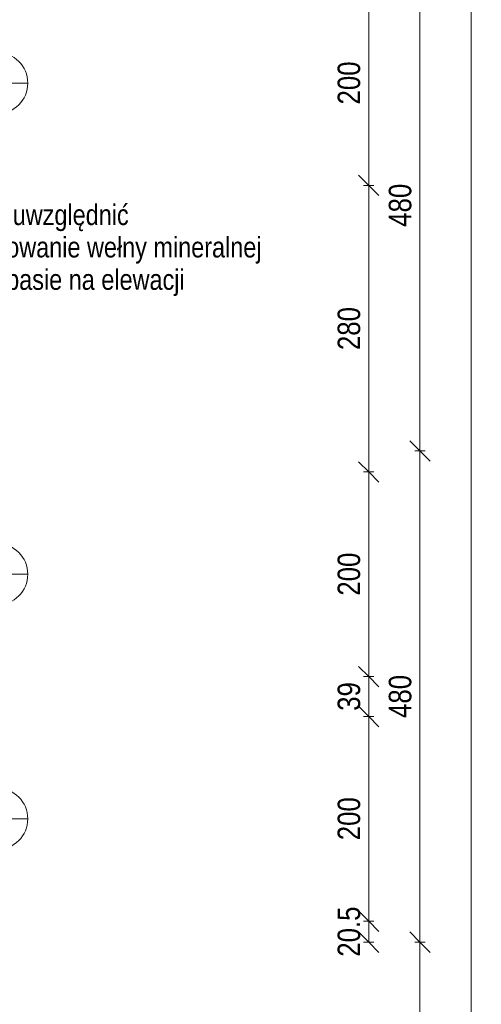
# Model space of a CAD drawing. Header units: centimetres. Extents: x -1631 to 1829, y -257 to 3158.
# Tile 81 of 129: x 1378 to 1829, y 348 to 1310. Entities that reach past the tile are written whole.
import ezdxf

# ---------------------------------------------------------------- set-up
doc = ezdxf.new("R2010")
doc.units = ezdxf.units.CM
for name, color, linetype, lineweight in [('A-ANNO-DIMS', 211, 'Continuous', 13), ('A-ANNO-DIMS-100', 211, 'Continuous', 13), ('A-GLAZ-IDEN', 152, 'Continuous', 13), ('G-ANNO-TEXT', 231, 'Continuous', 13)]:
    doc.layers.add(name, color=color, linetype=linetype, lineweight=lineweight)
doc.styles.add('Arial Narrow_1', font='ARIALN.TTF', dxfattribs={"height": 22})
doc.styles.add('Arial Narrow_3', font='ARIALN.TTF', dxfattribs={"height": 20})
doc.styles.add('Arial_13', font='arial.ttf', dxfattribs={"height": 0.2})
doc.dimstyles.new('Diagonal_1_100__0_1_', dxfattribs={"dimscale": 30.48, "dimtxt": 22.515481, "dimasz": 0.656168, "dimexe": 0.164042, "dimexo": 0.0625, "dimgap": 0.065617, "dimtad": 1, "dimdec": 1, "dimrnd": 0.1, "dimdsep": 46, "dimtxsty": 'Arial Narrow_1', "dimblk1": 'OBLIQUE', "dimblk2": 'OBLIQUE', "dimsah": 1, "dimcen": 0.09, "dimazin": 0, "dimtfac": 1, "dimtdec": 4, "dimtix": 1, "dimtmove": 0, "dimatfit": 3, "dimfxl": 0.164042, "dimfxlon": 1, "dimtvp": 1, "dimtolj": 1, "dimtzin": 0, "dimarcsym": 2})

# ---------------------------------------------------------------- blocks, each defined once
blk = doc.blocks.new('DIMBLOCK9-6_piętro IV __13_80 m_ - stan projektowany')
at = {"layer": 'A-ANNO-DIMS-100', "transparency": 16777216}
for p, q in [((1818.99, 2848.33), (1808.99, 2858.33)), ((1813.99, 2848.33), (1823.99, 2848.33)), ((1818.99, 2848.33), (1813.99, 2848.33)), ((1818.99, 108.33), (1818.99, 2848.33)), ((1818.99, 2848.33), (1828.99, 2838.33)), ((1818.99, 108.33), (1808.99, 118.33)), ((1813.99, 108.33), (1823.99, 108.33)), ((1818.99, 108.33), (1813.99, 108.33)), ((1818.99, 108.33), (1828.99, 98.33))]:
    blk.add_line(p, q, dxfattribs=at)
at = {"layer": 'A-ANNO-DIMS-100', "color": 0, "transparency": 16777216, "insert": (1788.56, 1450.45), "char_height": 22, "width": 66.9031, "attachment_point": 1, "rotation": 90, "line_spacing_factor": 0.974696, "style": 'Arial Narrow_1'}
blk.add_mtext('2740', dxfattribs=at)
blk = doc.blocks.new('_Oblique')
at = {"color": 0, "linetype": 'ByBlock', "lineweight": -2}
blk.add_line((-0.5, -0.5), (0.5, 0.5), dxfattribs=at)
blk = doc.blocks.new('DIMBLOCK17-6_piętro IV __13_80 m_ - stan projektowany')
at = {"layer": 'A-ANNO-DIMS-100', "transparency": 16777216}
for p, q in [((1768.99, 408.33), (1758.99, 418.33)), ((1763.99, 408.33), (1773.99, 408.33)), ((1768.99, 408.33), (1763.99, 408.33)), ((1768.99, 108.33), (1768.99, 408.33)), ((1768.99, 408.33), (1778.99, 398.33)), ((1768.99, 108.33), (1758.99, 118.33)), ((1763.99, 108.33), (1773.99, 108.33)), ((1768.99, 108.33), (1763.99, 108.33)), ((1768.99, 108.33), (1778.99, 98.33))]:
    blk.add_line(p, q, dxfattribs=at)
at = {"layer": 'A-ANNO-DIMS-100', "color": 0, "transparency": 16777216, "insert": (1738.56, 237.42), "char_height": 22, "width": 50.1774, "attachment_point": 1, "rotation": 90, "line_spacing_factor": 0.974696, "style": 'Arial Narrow_1'}
blk.add_mtext('300', dxfattribs=at)
blk = doc.blocks.new('DIMBLOCK18-6_piętro IV __13_80 m_ - stan projektowany')
at = {"layer": 'A-ANNO-DIMS-100', "transparency": 16777216}
for p, q in [((1768.99, 888.33), (1758.99, 898.33)), ((1763.99, 888.33), (1773.99, 888.33)), ((1768.99, 888.33), (1763.99, 888.33)), ((1768.99, 408.33), (1768.99, 888.33)), ((1768.99, 888.33), (1778.99, 878.33)), ((1768.99, 408.33), (1758.99, 418.33)), ((1763.99, 408.33), (1773.99, 408.33)), ((1768.99, 408.33), (1763.99, 408.33)), ((1768.99, 408.33), (1778.99, 398.33))]:
    blk.add_line(p, q, dxfattribs=at)
at = {"layer": 'A-ANNO-DIMS-100', "color": 0, "transparency": 16777216, "insert": (1738.56, 627.42), "char_height": 22, "width": 50.1774, "attachment_point": 1, "rotation": 90, "line_spacing_factor": 0.974696, "style": 'Arial Narrow_1'}
blk.add_mtext('480', dxfattribs=at)
blk = doc.blocks.new('DIMBLOCK19-6_piętro IV __13_80 m_ - stan projektowany')
at = {"layer": 'A-ANNO-DIMS-100', "transparency": 16777216}
for p, q in [((1768.99, 1368.33), (1758.99, 1378.33)), ((1763.99, 1368.33), (1773.99, 1368.33)), ((1768.99, 1368.33), (1763.99, 1368.33)), ((1768.99, 888.33), (1768.99, 1368.33)), ((1768.99, 1368.33), (1778.99, 1358.33)), ((1768.99, 888.33), (1758.99, 898.33)), ((1763.99, 888.33), (1773.99, 888.33)), ((1768.99, 888.33), (1763.99, 888.33)), ((1768.99, 888.33), (1778.99, 878.33))]:
    blk.add_line(p, q, dxfattribs=at)
at = {"layer": 'A-ANNO-DIMS-100', "color": 0, "transparency": 16777216, "insert": (1738.56, 1107.42), "char_height": 22, "width": 50.1774, "attachment_point": 1, "rotation": 90, "line_spacing_factor": 0.974696, "style": 'Arial Narrow_1'}
blk.add_mtext('480', dxfattribs=at)
blk = doc.blocks.new('DIMBLOCK210-6_piętro IV __13_80 m_ - stan projektowany')
at = {"layer": 'A-ANNO-DIMS-100', "transparency": 16777216}
for p, q in [((1718.99, 428.83), (1708.99, 438.83)), ((1713.99, 428.83), (1723.99, 428.83)), ((1718.99, 428.83), (1713.99, 428.83)), ((1718.99, 408.33), (1718.99, 428.83)), ((1718.99, 428.83), (1728.99, 418.83)), ((1718.99, 408.33), (1708.99, 418.33)), ((1713.99, 408.33), (1723.99, 408.33)), ((1718.99, 408.33), (1713.99, 408.33)), ((1718.99, 408.33), (1728.99, 398.33))]:
    blk.add_line(p, q, dxfattribs=at)
at = {"layer": 'A-ANNO-DIMS-100', "color": 0, "transparency": 16777216, "insert": (1688.56, 394.09), "char_height": 22, "width": 58.7547, "attachment_point": 1, "rotation": 90, "line_spacing_factor": 0.974696, "style": 'Arial Narrow_1'}
blk.add_mtext('20.5', dxfattribs=at)
blk = doc.blocks.new('DIMBLOCK211-6_piętro IV __13_80 m_ - stan projektowany')
at = {"layer": 'A-ANNO-DIMS-100', "transparency": 16777216}
for p, q in [((1718.99, 628.83), (1708.99, 638.83)), ((1713.99, 628.83), (1723.99, 628.83)), ((1718.99, 628.83), (1713.99, 628.83)), ((1718.99, 428.83), (1718.99, 628.83)), ((1718.99, 628.83), (1728.99, 618.83)), ((1718.99, 428.83), (1708.99, 438.83)), ((1713.99, 428.83), (1723.99, 428.83)), ((1718.99, 428.83), (1713.99, 428.83)), ((1718.99, 428.83), (1728.99, 418.83))]:
    blk.add_line(p, q, dxfattribs=at)
at = {"layer": 'A-ANNO-DIMS-100', "color": 0, "transparency": 16777216, "insert": (1688.56, 507.92), "char_height": 22, "width": 50.1774, "attachment_point": 1, "rotation": 90, "line_spacing_factor": 0.974696, "style": 'Arial Narrow_1'}
blk.add_mtext('200', dxfattribs=at)
blk = doc.blocks.new('DIMBLOCK212-6_piętro IV __13_80 m_ - stan projektowany')
at = {"layer": 'A-ANNO-DIMS-100', "transparency": 16777216}
for p, q in [((1718.99, 667.83), (1708.99, 677.83)), ((1713.99, 667.83), (1723.99, 667.83)), ((1718.99, 667.83), (1713.99, 667.83)), ((1718.99, 628.83), (1718.99, 667.83)), ((1718.99, 667.83), (1728.99, 657.83)), ((1718.99, 628.83), (1708.99, 638.83)), ((1713.99, 628.83), (1723.99, 628.83)), ((1718.99, 628.83), (1713.99, 628.83)), ((1718.99, 628.83), (1728.99, 618.83))]:
    blk.add_line(p, q, dxfattribs=at)
at = {"layer": 'A-ANNO-DIMS-100', "color": 0, "transparency": 16777216, "insert": (1688.56, 634.39), "char_height": 22, "width": 33.4516, "attachment_point": 1, "rotation": 90, "line_spacing_factor": 0.974696, "style": 'Arial Narrow_1'}
blk.add_mtext('39', dxfattribs=at)
blk = doc.blocks.new('DIMBLOCK213-6_piętro IV __13_80 m_ - stan projektowany')
at = {"layer": 'A-ANNO-DIMS-100', "transparency": 16777216}
for p, q in [((1718.99, 867.83), (1708.99, 877.83)), ((1713.99, 867.83), (1723.99, 867.83)), ((1718.99, 867.83), (1713.99, 867.83)), ((1718.99, 667.83), (1718.99, 867.83)), ((1718.99, 867.83), (1728.99, 857.83)), ((1718.99, 667.83), (1708.99, 677.83)), ((1713.99, 667.83), (1723.99, 667.83)), ((1718.99, 667.83), (1713.99, 667.83)), ((1718.99, 667.83), (1728.99, 657.83))]:
    blk.add_line(p, q, dxfattribs=at)
at = {"layer": 'A-ANNO-DIMS-100', "color": 0, "transparency": 16777216, "insert": (1688.56, 746.92), "char_height": 22, "width": 50.1774, "attachment_point": 1, "rotation": 90, "line_spacing_factor": 0.974696, "style": 'Arial Narrow_1'}
blk.add_mtext('200', dxfattribs=at)
blk = doc.blocks.new('DIMBLOCK214-6_piętro IV __13_80 m_ - stan projektowany')
at = {"layer": 'A-ANNO-DIMS-100', "transparency": 16777216}
for p, q in [((1718.99, 1147.83), (1708.99, 1157.83)), ((1713.99, 1147.83), (1723.99, 1147.83)), ((1718.99, 1147.83), (1713.99, 1147.83)), ((1718.99, 867.83), (1718.99, 1147.83)), ((1718.99, 1147.83), (1728.99, 1137.83)), ((1718.99, 867.83), (1708.99, 877.83)), ((1713.99, 867.83), (1723.99, 867.83)), ((1718.99, 867.83), (1713.99, 867.83)), ((1718.99, 867.83), (1728.99, 857.83))]:
    blk.add_line(p, q, dxfattribs=at)
at = {"layer": 'A-ANNO-DIMS-100', "color": 0, "transparency": 16777216, "insert": (1688.56, 986.92), "char_height": 22, "width": 50.1774, "attachment_point": 1, "rotation": 90, "line_spacing_factor": 0.974696, "style": 'Arial Narrow_1'}
blk.add_mtext('280', dxfattribs=at)
blk = doc.blocks.new('DIMBLOCK215-6_piętro IV __13_80 m_ - stan projektowany')
at = {"layer": 'A-ANNO-DIMS-100', "transparency": 16777216}
for p, q in [((1718.99, 1347.83), (1708.99, 1357.83)), ((1713.99, 1347.83), (1723.99, 1347.83)), ((1718.99, 1347.83), (1713.99, 1347.83)), ((1718.99, 1147.83), (1718.99, 1347.83)), ((1718.99, 1347.83), (1728.99, 1337.83)), ((1718.99, 1147.83), (1708.99, 1157.83)), ((1713.99, 1147.83), (1723.99, 1147.83)), ((1718.99, 1147.83), (1713.99, 1147.83)), ((1718.99, 1147.83), (1728.99, 1137.83))]:
    blk.add_line(p, q, dxfattribs=at)
at = {"layer": 'A-ANNO-DIMS-100', "color": 0, "transparency": 16777216, "insert": (1688.56, 1226.92), "char_height": 22, "width": 50.1774, "attachment_point": 1, "rotation": 90, "line_spacing_factor": 0.974696, "style": 'Arial Narrow_1'}
blk.add_mtext('200', dxfattribs=at)
blk = doc.blocks.new('Okno_PG_typ 100 - metka _wys_parapetu-2491532-6_piętro IV __13_80 m_ - stan projektowany')
at = {"layer": 'A-GLAZ-IDEN'}
blk.add_line((0, -1.8946), (0, 0.3677), dxfattribs=at)
blk.add_circle((0, 0.0677), 0.3, dxfattribs=at)
at = {"layer": 'A-GLAZ-IDEN', "insert": (0.5622, -1.0037), "char_height": 0.2, "width": 0.4949, "attachment_point": 1, "rotation": 90, "line_spacing_factor": 0.936439, "style": 'Arial_13'}
blk.add_mtext('\\pxt6.35,12.7,19.05,25.4,31.75,38.1,44.45,50.8,57.15,63.5,69.85,76.2,82.55,88.9,95.25,101.6,107.95,114.3,120.65,127,133.35,139.7,146.05,152.4,158.75,165.1,171.45,177.8,184.15,190.5,196.85,203.2;{hp=}', dxfattribs=at)

msp = doc.modelspace()

# ---------------------------------------------------------------- block references
at = {"layer": 'A-GLAZ-IDEN', "xscale": 99.99999999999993, "yscale": 99.99999999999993, "zscale": 99.99999999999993, "rotation": 270.0000000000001}
for p in [(1348.94, 1247.83), (1348.94, 767.83), (1348.94, 528.83)]:
    msp.add_blockref('Okno_PG_typ 100 - metka _wys_parapetu-2491532-6_piętro IV __13_80 m_ - stan projektowany', p, dxfattribs=at)

# ---------------------------------------------------------------- texts
at = {"layer": 'G-ANNO-TEXT', "color": 1, "insert": (1298.4, 1129.1), "char_height": 20, "width": 326.8, "attachment_point": 1, "line_spacing_factor": 0.949189, "style": 'Arial Narrow_3', "bg_fill": 3, "box_fill_scale": 1.25, "bg_fill_color": 256, "bg_fill_true_color": 13158600, "bg_fill_transparency": 0}
msp.add_mtext('\\pt127,254,381,508,635,762,889,1016,1143,1270,1397,1524,1651,1778,1905,2032,2159,2286,2413,2540,2667,2794,2921,3048,3175,3302,3429,3556,3683,3810,3937,4064;należy uwzględnić zastosowanie wełny mineralnej w tym pasie na elewacji', dxfattribs=at)

# ---------------------------------------------------------------- dimensions: what is measured, and where the dimension line sits
at = {"layer": 'A-ANNO-DIMS'}
for base, p1, p2, override, picture, middle in [((1818.99, 2848.33), (1813.99, 108.33), (1813.99, 2848.33), {"dimpost": '<>', "dimfxl": 2740}, 'DIMBLOCK9-6_piętro IV __13_80 m_ - stan projektowany', (1805.76, 1478.33)), ((1768.99, 1368.33), (1763.99, 888.33), (1763.99, 1368.33), {"dimpost": '<>', "dimfxl": 480}, 'DIMBLOCK19-6_piętro IV __13_80 m_ - stan projektowany', (1755.76, 1128.33)), ((1718.99, 1347.83), (1713.99, 1147.83), (1713.99, 1347.83), {"dimpost": '<>', "dimfxl": 200}, 'DIMBLOCK215-6_piętro IV __13_80 m_ - stan projektowany', (1705.76, 1247.83)), ((1718.99, 1147.83), (1713.99, 867.83), (1713.99, 1147.83), {"dimpost": '<>', "dimfxl": 280}, 'DIMBLOCK214-6_piętro IV __13_80 m_ - stan projektowany', (1705.76, 1007.83)), ((1768.99, 888.33), (1763.99, 408.33), (1763.99, 888.33), {"dimpost": '<>', "dimfxl": 480}, 'DIMBLOCK18-6_piętro IV __13_80 m_ - stan projektowany', (1755.76, 648.33)), ((1718.99, 867.83), (1713.99, 667.83), (1713.99, 867.83), {"dimpost": '<>', "dimfxl": 200}, 'DIMBLOCK213-6_piętro IV __13_80 m_ - stan projektowany', (1705.76, 767.83)), ((1718.99, 667.83), (1713.99, 628.83), (1713.99, 667.83), {"dimpost": '<>', "dimfxl": 39}, 'DIMBLOCK212-6_piętro IV __13_80 m_ - stan projektowany', (1705.76, 648.33)), ((1718.99, 628.83), (1713.99, 428.83), (1713.99, 628.83), {"dimpost": '<>', "dimfxl": 200}, 'DIMBLOCK211-6_piętro IV __13_80 m_ - stan projektowany', (1705.76, 528.83)), ((1718.99, 428.83), (1713.99, 408.33), (1713.99, 428.83), {"dimpost": '<>', "dimfxl": 20.5}, 'DIMBLOCK210-6_piętro IV __13_80 m_ - stan projektowany', (1705.76, 418.58)), ((1768.99, 408.33), (1763.99, 108.33), (1763.99, 408.33), {"dimpost": '<>', "dimfxl": 300}, 'DIMBLOCK17-6_piętro IV __13_80 m_ - stan projektowany', (1755.76, 258.33))]:
    dim = msp.add_linear_dim(base=base, p1=p1, p2=p2, angle=90, dimstyle='Diagonal_1_100__0_1_', override=override, dxfattribs=at)
    dim.commit()
    dim.dimension.update_dxf_attribs({"geometry": picture, "text_midpoint": middle})

doc.saveas('drawing.dxf')
